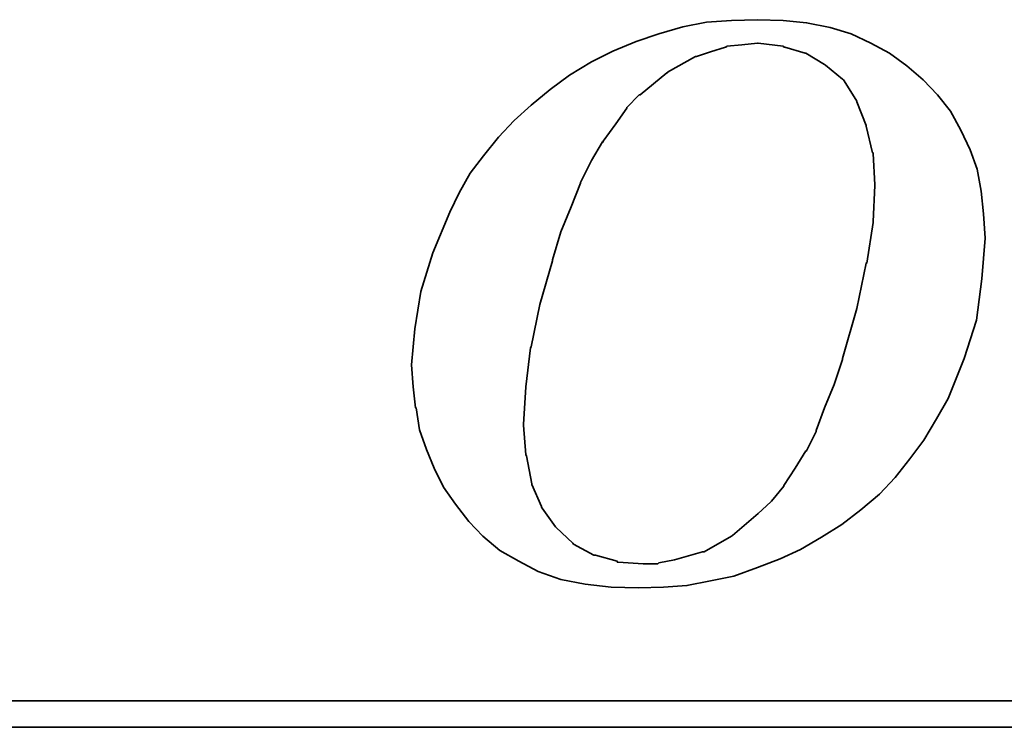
# Model space of a CAD drawing. Extents: x 17 to 125, y 29 to 89.
# Tile 35 of 49: x 104.99 to 107.59, y 58.68 to 60.55. Entities that reach past the tile are written whole.
import ezdxf

# ---------------------------------------------------------------- set-up
doc = ezdxf.new("R2010")
doc.units = 0
doc.header["$MEASUREMENT"] = 0
doc.layers.add('DIM', color=4, linetype='CONTINUOUS')
doc.layers.add('layer 1', color=7, linetype='CONTINUOUS')

# ---------------------------------------------------------------- blocks, each defined once
blk = doc.blocks.new('TBI MOTION logo(完整正式版)')
at = {"layer": 'layer 1', "color": 22, "lineweight": 35}
for points, knots in [([(-11.34375, -6.98375), (-11.34375, -6.98375), (-10.91375, -7.43875), (-10.91375, -7.43875), (-10.91375, -7.43875), (-10.91375, -7.43875), (-10.38625, -7.87125), (-10.38625, -7.87125), (-10.38625, -7.87125), (-10.38625, -7.87125), (-9.81125, -8.20375), (-9.81125, -8.20375), (-9.81125, -8.20375), (-9.81125, -8.20375), (-9.21125, -8.51875), (-9.21125, -8.51875), (-9.21125, -8.51875), (-9.21125, -8.51875), (-8.51625, -8.75875), (-8.51625, -8.75875), (-8.51625, -8.75875), (-8.51625, -8.75875), (-7.77125, -8.90375), (-7.77125, -8.90375), (-7.77125, -8.90375), (-7.77125, -8.90375), (-6.97875, -8.99875), (-6.97875, -8.99875), (-6.97875, -8.99875), (-6.97875, -8.99875), (-6.14125, -9.02375), (-6.14125, -9.02375), (-6.14125, -9.02375), (-6.14125, -9.02375), (-5.37125, -8.99875), (-5.37125, -8.99875), (-5.37125, -8.99875), (-5.37125, -8.99875), (-4.65375, -8.94875), (-4.65375, -8.94875), (-4.65375, -8.94875), (-4.65375, -8.94875), (-3.93375, -8.80625), (-3.93375, -8.80625), (-3.93375, -8.80625), (-3.93375, -8.80625), (-3.21375, -8.66375), (-3.21375, -8.66375), (-3.21375, -8.66375), (-3.21375, -8.66375), (-2.49375, -8.39875), (-2.49375, -8.39875), (-2.49375, -8.39875), (-2.49375, -8.39875), (-1.79875, -8.13375), (-1.79875, -8.13375), (-1.79875, -8.13375), (-1.79875, -8.13375), (-1.17375, -7.84375), (-1.17375, -7.84375), (-1.17375, -7.84375), (-1.17375, -7.84375), (-0.52375, -7.46375), (-0.52375, -7.46375), (-0.52375, -7.46375), (-0.52375, -7.46375), (0.10124, -7.07875), (0.10124, -7.07875), (0.10124, -7.07875), (0.10124, -7.07875), (0.67625, -6.62375), (0.67625, -6.62375), (0.67625, -6.62375), (0.67625, -6.62375), (1.24874, -6.14375), (1.24874, -6.14375), (1.24874, -6.14375), (1.24874, -6.14375), (1.72874, -5.64125), (1.72874, -5.64125), (1.72874, -5.64125), (1.72874, -5.64125), (2.18624, -5.06375), (2.18624, -5.06375), (2.18624, -5.06375), (2.18624, -5.06375), (2.61625, -4.48874), (2.61625, -4.48874), (2.61625, -4.48874), (2.61625, -4.48874), (3.00125, -3.83874), (3.00125, -3.83874), (3.00125, -3.83874), (3.00125, -3.83874), (3.36124, -3.21374), (3.36124, -3.21374), (3.36124, -3.21374), (3.36124, -3.21374), (3.84374, -1.99125), (3.84374, -1.99125), (3.84374, -1.99125), (3.84374, -1.99125), (4.22625, -0.81875), (4.22625, -0.81875), (4.22625, -0.81875), (4.22625, -0.81875), (4.39125, 0.45624), (4.39125, 0.45624), (4.39125, 0.45624), (4.39125, 0.45624), (4.48874, 1.70124), (4.48874, 1.70124), (4.48874, 1.70124), (4.48874, 1.70124), (4.43874, 2.44625), (4.43874, 2.44625), (4.43874, 2.44625), (4.43874, 2.44625), (4.36874, 3.14125), (4.36874, 3.14125), (4.36874, 3.14125), (4.36874, 3.14125), (4.25125, 3.81125), (4.25125, 3.81125), (4.25125, 3.81125), (4.25125, 3.81125), (4.03124, 4.41125), (4.03124, 4.41125), (4.03124, 4.41125), (4.03124, 4.41125), (3.74374, 5.01125), (3.74374, 5.01125), (3.74374, 5.01125), (3.74374, 5.01125), (3.43124, 5.58875), (3.43124, 5.58875), (3.43124, 5.58875), (3.43124, 5.58875), (3.02625, 6.09125), (3.02625, 6.09125), (3.02625, 6.09125), (3.02625, 6.09125), (2.59374, 6.54875), (2.59374, 6.54875), (2.59374, 6.54875), (2.59374, 6.54875), (2.09124, 6.98125), (2.09124, 6.98125), (2.09124, 6.98125), (2.09124, 6.98125), (1.56124, 7.36625), (1.56124, 7.36625), (1.56124, 7.36625), (1.56124, 7.36625), (0.98624, 7.67625), (0.98624, 7.67625), (0.98624, 7.67625), (0.98624, 7.67625), (0.38624, 7.96375), (0.38624, 7.96375), (0.38624, 7.96375), (0.38624, 7.96375), (-0.25875, 8.15625), (-0.25875, 8.15625), (-0.25875, 8.15625), (-0.25875, 8.15625), (-0.98125, 8.30125), (-0.98125, 8.30125), (-0.98125, 8.30125), (-0.98125, 8.30125), (-1.70124, 8.37125), (-1.70124, 8.37125), (-1.70124, 8.37125), (-1.70124, 8.37125), (-2.49375, 8.39624), (-2.49375, 8.39624), (-2.49375, 8.39624), (-2.49375, 8.39624), (-3.28625, 8.37125), (-3.28625, 8.37125), (-3.28625, 8.37125), (-3.28625, 8.37125), (-4.05125, 8.32125), (-4.05125, 8.32125), (-4.05125, 8.32125), (-4.05125, 8.32125), (-4.77375, 8.18125), (-4.77375, 8.18125), (-4.77375, 8.18125), (-4.77375, 8.18125), (-5.51625, 7.96375), (-5.51625, 7.96375), (-5.51625, 7.96375), (-5.51625, 7.96375), (-6.21125, 7.72625), (-6.21125, 7.72625), (-6.21125, 7.72625), (-6.21125, 7.72625), (-6.92875, 7.43625), (-6.92875, 7.43625), (-6.92875, 7.43625), (-6.92875, 7.43625), (-7.57875, 7.10125), (-7.57875, 7.10125), (-7.57875, 7.10125), (-7.57875, 7.10125), (-8.24875, 6.69125), (-8.24875, 6.69125), (-8.24875, 6.69125), (-8.24875, 6.69125), (-8.84875, 6.26125), (-8.84875, 6.26125), (-8.84875, 6.26125), (-8.84875, 6.26125), (-9.42625, 5.78125), (-9.42625, 5.78125), (-9.42625, 5.78125), (-9.42625, 5.78125), (-9.95375, 5.30125), (-9.95375, 5.30125), (-9.95375, 5.30125), (-9.95375, 5.30125), (-10.43375, 4.79624), (-10.43375, 4.79624), (-10.43375, 4.79624), (-10.43375, 4.79624), (-10.88875, 4.22125), (-10.88875, 4.22125), (-10.88875, 4.22125), (-10.88875, 4.22125), (-11.29875, 3.69375), (-11.29875, 3.69375), (-11.29875, 3.69375), (-11.29875, 3.69375), (-11.63375, 3.09125), (-11.63375, 3.09125), (-11.63375, 3.09125), (-11.63375, 3.09125), (-11.91875, 2.49625), (-11.91875, 2.49625), (-11.91875, 2.49625), (-11.91875, 2.49625), (-12.44875, 1.24625), (-12.44875, 1.24625), (-12.44875, 1.24625), (-12.44875, 1.24625), (-12.80875, 0.06874), (-12.80875, 0.06874), (-12.80875, 0.06874), (-12.80875, 0.06874), (-12.99875, -1.07875), (-12.99875, -1.07875), (-12.99875, -1.07875), (-12.99875, -1.07875), (-13.09375, -2.18375), (-13.09375, -2.18375), (-13.09375, -2.18375), (-13.09375, -2.18375), (-13.04875, -2.85375), (-13.04875, -2.85375), (-13.04875, -2.85375), (-13.04875, -2.85375), (-12.97375, -3.50375), (-12.97375, -3.50375), (-12.97375, -3.50375), (-12.97375, -3.50375), (-12.95375, -3.50375), (-12.95375, -3.50375), (-12.95375, -3.50375), (-12.95375, -3.50375), (-12.85375, -4.17375), (-12.85375, -4.17375), (-12.85375, -4.17375), (-12.85375, -4.17375), (-12.63875, -4.77624), (-12.63875, -4.77624), (-12.63875, -4.77624), (-12.63875, -4.77624), (-12.39875, -5.35125), (-12.39875, -5.35125), (-12.39875, -5.35125), (-12.39875, -5.35125), (-12.11375, -5.92875), (-12.11375, -5.92875), (-12.11375, -5.92875), (-12.11375, -5.92875), (-11.75375, -6.45375), (-11.75375, -6.45375), (-11.75375, -6.45375), (-11.75375, -6.45375), (-11.34375, -6.98375), (-11.34375, -6.98375)], [0, 0, 0, 0, 0.01369863, 0.01369863, 0.01369863, 0.01369863, 0.02739726, 0.02739726, 0.02739726, 0.02739726, 0.04109589, 0.04109589, 0.04109589, 0.04109589, 0.05479452, 0.05479452, 0.05479452, 0.05479452, 0.06849315, 0.06849315, 0.06849315, 0.06849315, 0.08219178, 0.08219178, 0.08219178, 0.08219178, 0.09589041, 0.09589041, 0.09589041, 0.09589041, 0.10958904, 0.10958904, 0.10958904, 0.10958904, 0.12328767, 0.12328767, 0.12328767, 0.12328767, 0.1369863, 0.1369863, 0.1369863, 0.1369863, 0.15068493, 0.15068493, 0.15068493, 0.15068493, 0.16438356, 0.16438356, 0.16438356, 0.16438356, 0.17808219, 0.17808219, 0.17808219, 0.17808219, 0.19178082, 0.19178082, 0.19178082, 0.19178082, 0.20547945, 0.20547945, 0.20547945, 0.20547945, 0.21917808, 0.21917808, 0.21917808, 0.21917808, 0.23287671, 0.23287671, 0.23287671, 0.23287671, 0.24657534, 0.24657534, 0.24657534, 0.24657534, 0.26027397, 0.26027397, 0.26027397, 0.26027397, 0.2739726, 0.2739726, 0.2739726, 0.2739726, 0.28767123, 0.28767123, 0.28767123, 0.28767123, 0.30136986, 0.30136986, 0.30136986, 0.30136986, 0.31506849, 0.31506849, 0.31506849, 0.31506849, 0.32876712, 0.32876712, 0.32876712, 0.32876712, 0.34246575, 0.34246575, 0.34246575, 0.34246575, 0.35616438, 0.35616438, 0.35616438, 0.35616438, 0.36986301, 0.36986301, 0.36986301, 0.36986301, 0.38356164, 0.38356164, 0.38356164, 0.38356164, 0.39726027, 0.39726027, 0.39726027, 0.39726027, 0.4109589, 0.4109589, 0.4109589, 0.4109589, 0.42465753, 0.42465753, 0.42465753, 0.42465753, 0.43835616, 0.43835616, 0.43835616, 0.43835616, 0.45205479, 0.45205479, 0.45205479, 0.45205479, 0.46575342, 0.46575342, 0.46575342, 0.46575342, 0.47945205, 0.47945205, 0.47945205, 0.47945205, 0.49315068, 0.49315068, 0.49315068, 0.49315068, 0.50684932, 0.50684932, 0.50684932, 0.50684932, 0.52054795, 0.52054795, 0.52054795, 0.52054795, 0.53424658, 0.53424658, 0.53424658, 0.53424658, 0.54794521, 0.54794521, 0.54794521, 0.54794521, 0.56164384, 0.56164384, 0.56164384, 0.56164384, 0.57534247, 0.57534247, 0.57534247, 0.57534247, 0.5890411, 0.5890411, 0.5890411, 0.5890411, 0.60273973, 0.60273973, 0.60273973, 0.60273973, 0.61643836, 0.61643836, 0.61643836, 0.61643836, 0.63013699, 0.63013699, 0.63013699, 0.63013699, 0.64383562, 0.64383562, 0.64383562, 0.64383562, 0.65753425, 0.65753425, 0.65753425, 0.65753425, 0.67123288, 0.67123288, 0.67123288, 0.67123288, 0.68493151, 0.68493151, 0.68493151, 0.68493151, 0.69863014, 0.69863014, 0.69863014, 0.69863014, 0.71232877, 0.71232877, 0.71232877, 0.71232877, 0.7260274, 0.7260274, 0.7260274, 0.7260274, 0.73972603, 0.73972603, 0.73972603, 0.73972603, 0.75342466, 0.75342466, 0.75342466, 0.75342466, 0.76712329, 0.76712329, 0.76712329, 0.76712329, 0.78082192, 0.78082192, 0.78082192, 0.78082192, 0.79452055, 0.79452055, 0.79452055, 0.79452055, 0.80821918, 0.80821918, 0.80821918, 0.80821918, 0.82191781, 0.82191781, 0.82191781, 0.82191781, 0.83561644, 0.83561644, 0.83561644, 0.83561644, 0.84931507, 0.84931507, 0.84931507, 0.84931507, 0.8630137, 0.8630137, 0.8630137, 0.8630137, 0.87671233, 0.87671233, 0.87671233, 0.87671233, 0.89041096, 0.89041096, 0.89041096, 0.89041096, 0.90410959, 0.90410959, 0.90410959, 0.90410959, 0.91780822, 0.91780822, 0.91780822, 0.91780822, 0.93150685, 0.93150685, 0.93150685, 0.93150685, 0.94520548, 0.94520548, 0.94520548, 0.94520548, 0.95890411, 0.95890411, 0.95890411, 0.95890411, 0.97260274, 0.97260274, 0.97260274, 0.97260274, 0.98630137, 0.98630137, 0.98630137, 0.98630137, 1, 1, 1, 1]), ([(-8.77875, 1.03124), (-8.77875, 1.03124), (-8.51625, 1.89625), (-8.51625, 1.89625), (-8.51625, 1.89625), (-8.51625, 1.89625), (-8.20375, 2.66375), (-8.20375, 2.66375), (-8.20375, 2.66375), (-8.20375, 2.66375), (-7.91625, 3.38125), (-7.91625, 3.38125), (-7.91625, 3.38125), (-7.91625, 3.38125), (-7.91625, 3.40624), (-7.91625, 3.40624), (-7.91625, 3.40624), (-7.91625, 3.40624), (-7.57875, 4.07624), (-7.57875, 4.07624), (-7.57875, 4.07624), (-7.57875, 4.07624), (-7.24375, 4.65125), (-7.24375, 4.65125), (-7.24375, 4.65125), (-7.24375, 4.65125), (-7.21875, 4.65125), (-7.21875, 4.65125), (-7.21875, 4.65125), (-7.21875, 4.65125), (-7.21875, 4.67624), (-7.21875, 4.67624), (-7.21875, 4.67624), (-7.21875, 4.67624), (-6.83625, 5.20375), (-6.83625, 5.20375), (-6.83625, 5.20375), (-6.83625, 5.20375), (-6.49875, 5.68625), (-6.49875, 5.68625), (-6.49875, 5.68625), (-6.49875, 5.68625), (-6.49875, 5.70625), (-6.49875, 5.70625), (-6.49875, 5.70625), (-6.49875, 5.70625), (-6.11625, 6.09125), (-6.11625, 6.09125), (-6.11625, 6.09125), (-6.11625, 6.09125), (-6.09125, 6.09125), (-6.09125, 6.09125), (-6.09125, 6.09125), (-6.09125, 6.09125), (-5.27375, 6.76625), (-5.27375, 6.76625), (-5.27375, 6.76625), (-5.27375, 6.76625), (-5.24875, 6.76625), (-5.24875, 6.76625), (-5.24875, 6.76625), (-5.24875, 6.76625), (-5.24875, 6.78625), (-5.24875, 6.78625), (-5.24875, 6.78625), (-5.24875, 6.78625), (-4.38875, 7.26624), (-4.38875, 7.26624), (-4.38875, 7.26624), (-4.38875, 7.26624), (-4.36125, 7.26624), (-4.36125, 7.26624), (-4.36125, 7.26624), (-4.36125, 7.26624), (-3.93375, 7.41125), (-3.93375, 7.41125), (-3.93375, 7.41125), (-3.93375, 7.41125), (-3.47375, 7.55625), (-3.47375, 7.55625), (-3.47375, 7.55625), (-3.47375, 7.55625), (-3.45375, 7.55625), (-3.45375, 7.55625), (-3.45375, 7.55625), (-3.45375, 7.55625), (-3.42875, 7.58124), (-3.42875, 7.58124), (-3.42875, 7.58124), (-3.42875, 7.58124), (-2.97375, 7.62625), (-2.97375, 7.62625), (-2.97375, 7.62625), (-2.97375, 7.62625), (-2.49375, 7.67625), (-2.49375, 7.67625), (-2.49375, 7.67625), (-2.49375, 7.67625), (-2.46875, 7.67625), (-2.46875, 7.67625), (-2.46875, 7.67625), (-2.46875, 7.67625), (-1.70124, 7.58124), (-1.70124, 7.58124), (-1.70124, 7.58124), (-1.70124, 7.58124), (-1.67875, 7.55625), (-1.67875, 7.55625), (-1.67875, 7.55625), (-1.67875, 7.55625), (-1.65375, 7.55625), (-1.65375, 7.55625), (-1.65375, 7.55625), (-1.65375, 7.55625), (-1.03125, 7.36625), (-1.03125, 7.36625), (-1.03125, 7.36625), (-1.03125, 7.36625), (-1.00625, 7.36625), (-1.00625, 7.36625), (-1.00625, 7.36625), (-1.00625, 7.36625), (-0.43124, 7.02624), (-0.43124, 7.02624), (-0.43124, 7.02624), (-0.43124, 7.02624), (-0.40625, 7.00624), (-0.40625, 7.00624), (-0.40625, 7.00624), (-0.40625, 7.00624), (0.12124, 6.57124), (0.12124, 6.57124), (0.12124, 6.57124), (0.12124, 6.57124), (0.14624, 6.54875), (0.14624, 6.54875), (0.14624, 6.54875), (0.14624, 6.54875), (0.17124, 6.52375), (0.17124, 6.52375), (0.17124, 6.52375), (0.17124, 6.52375), (0.55625, 5.89875), (0.55625, 5.89875), (0.55625, 5.89875), (0.55625, 5.89875), (0.55625, 5.87625), (0.55625, 5.87625), (0.55625, 5.87625), (0.55625, 5.87625), (0.84124, 5.15625), (0.84124, 5.15625), (0.84124, 5.15625), (0.84124, 5.15625), (0.84124, 5.13125), (0.84124, 5.13125), (0.84124, 5.13125), (0.84124, 5.13125), (1.03624, 4.31875), (1.03624, 4.31875), (1.03624, 4.31875), (1.03624, 4.31875), (1.05624, 4.31875), (1.05624, 4.31875), (1.05624, 4.31875), (1.05624, 4.31875), (1.05624, 4.29125), (1.05624, 4.29125), (1.05624, 4.29125), (1.05624, 4.29125), (1.10625, 3.33125), (1.10625, 3.33125), (1.10625, 3.33125), (1.10625, 3.33125), (1.10625, 3.30875), (1.10625, 3.30875), (1.10625, 3.30875), (1.10625, 3.30875), (1.05624, 2.20624), (1.05624, 2.20624), (1.05624, 2.20624), (1.05624, 2.20624), (1.05624, 2.18124), (1.05624, 2.18124), (1.05624, 2.18124), (1.05624, 2.18124), (0.86624, 0.93624), (0.86624, 0.93624), (0.86624, 0.93624), (0.86624, 0.93624), (0.84124, 0.93624), (0.84124, 0.93624), (0.84124, 0.93624), (0.84124, 0.93624), (0.55625, -0.45874), (0.55625, -0.45874), (0.55625, -0.45874), (0.55625, -0.45874), (0.12124, -1.99125), (0.12124, -1.99125), (0.12124, -1.99125), (0.12124, -1.99125), (0.12124, -2.01874), (0.12124, -2.01874), (0.12124, -2.01874), (0.12124, -2.01874), (-0.13874, -2.78375), (-0.13874, -2.78375), (-0.13874, -2.78375), (-0.13874, -2.78375), (-0.43124, -3.50375), (-0.43124, -3.50375), (-0.43124, -3.50375), (-0.43124, -3.50375), (-0.69375, -4.19875), (-0.69375, -4.19875), (-0.69375, -4.19875), (-0.69375, -4.19875), (-0.69375, -4.22375), (-0.69375, -4.22375), (-0.69375, -4.22375), (-0.69375, -4.22375), (-0.98125, -4.82374), (-0.98125, -4.82374), (-0.98125, -4.82374), (-0.98125, -4.82374), (-1.00625, -4.82374), (-1.00625, -4.82374), (-1.00625, -4.82374), (-1.00625, -4.82374), (-1.33875, -5.35125), (-1.33875, -5.35125), (-1.33875, -5.35125), (-1.33875, -5.35125), (-1.67875, -5.87875), (-1.67875, -5.87875), (-1.67875, -5.87875), (-1.67875, -5.87875), (-1.67875, -5.90375), (-1.67875, -5.90375), (-1.67875, -5.90375), (-1.67875, -5.90375), (-2.05875, -6.35875), (-2.05875, -6.35875), (-2.05875, -6.35875), (-2.05875, -6.35875), (-2.08375, -6.38375), (-2.08375, -6.38375), (-2.08375, -6.38375), (-2.08375, -6.38375), (-2.46875, -6.74375), (-2.46875, -6.74375), (-2.46875, -6.74375), (-2.46875, -6.74375), (-3.25875, -7.41625), (-3.25875, -7.41625), (-3.25875, -7.41625), (-3.25875, -7.41625), (-3.28625, -7.43875), (-3.28625, -7.43875), (-3.28625, -7.43875), (-3.28625, -7.43875), (-4.12375, -7.91875), (-4.12375, -7.91875), (-4.12375, -7.91875), (-4.12375, -7.91875), (-4.14875, -7.91875), (-4.14875, -7.91875), (-4.14875, -7.91875), (-4.14875, -7.91875), (-4.17125, -7.91875), (-4.17125, -7.91875), (-4.17125, -7.91875), (-4.17125, -7.91875), (-5.03375, -8.15875), (-5.03375, -8.15875), (-5.03375, -8.15875), (-5.03375, -8.15875), (-5.51625, -8.25625), (-5.51625, -8.25625), (-5.51625, -8.25625), (-5.51625, -8.25625), (-5.54125, -8.27875), (-5.54125, -8.27875), (-5.54125, -8.27875), (-5.54125, -8.27875), (-5.56375, -8.27875), (-5.56375, -8.27875), (-5.56375, -8.27875), (-5.56375, -8.27875), (-5.99625, -8.27875), (-5.99625, -8.27875), (-5.99625, -8.27875), (-5.99625, -8.27875), (-6.76375, -8.23125), (-6.76375, -8.23125), (-6.76375, -8.23125), (-6.76375, -8.23125), (-6.78875, -8.23125), (-6.78875, -8.23125), (-6.78875, -8.23125), (-6.78875, -8.23125), (-6.78875, -8.20375), (-6.78875, -8.20375), (-6.78875, -8.20375), (-6.78875, -8.20375), (-7.45875, -8.01375), (-7.45875, -8.01375), (-7.45875, -8.01375), (-7.45875, -8.01375), (-7.48375, -8.01375), (-7.48375, -8.01375), (-7.48375, -8.01375), (-7.48375, -8.01375), (-7.50875, -8.01375), (-7.50875, -8.01375), (-7.50875, -8.01375), (-7.50875, -8.01375), (-8.13125, -7.67875), (-8.13125, -7.67875), (-8.13125, -7.67875), (-8.13125, -7.67875), (-8.15625, -7.65375), (-8.15625, -7.65375), (-8.15625, -7.65375), (-8.15625, -7.65375), (-8.65875, -7.17375), (-8.65875, -7.17375), (-8.65875, -7.17375), (-8.65875, -7.17375), (-8.68375, -7.14875), (-8.68375, -7.14875), (-8.68375, -7.14875), (-8.68375, -7.14875), (-9.08875, -6.57375), (-9.08875, -6.57375), (-9.08875, -6.57375), (-9.08875, -6.57375), (-9.11375, -6.54875), (-9.11375, -6.54875), (-9.11375, -6.54875), (-9.11375, -6.54875), (-9.11375, -6.52875), (-9.11375, -6.52875), (-9.11375, -6.52875), (-9.11375, -6.52875), (-9.40375, -5.85375), (-9.40375, -5.85375), (-9.40375, -5.85375), (-9.40375, -5.85375), (-9.40375, -5.82875), (-9.40375, -5.82875), (-9.40375, -5.82875), (-9.40375, -5.82875), (-9.56875, -4.96875), (-9.56875, -4.96875), (-9.56875, -4.96875), (-9.56875, -4.96875), (-9.59375, -4.94375), (-9.59375, -4.94375), (-9.59375, -4.94375), (-9.59375, -4.94375), (-9.66375, -4.03375), (-9.66375, -4.03375), (-9.66375, -4.03375), (-9.66375, -4.03375), (-9.66375, -4.00875), (-9.66375, -4.00875), (-9.66375, -4.00875), (-9.66375, -4.00875), (-9.59375, -2.85375), (-9.59375, -2.85375), (-9.59375, -2.85375), (-9.59375, -2.85375), (-9.45125, -1.65875), (-9.45125, -1.65875), (-9.45125, -1.65875), (-9.45125, -1.65875), (-9.42625, -1.63375), (-9.42625, -1.63375), (-9.42625, -1.63375), (-9.42625, -1.63375), (-9.16125, -0.33875), (-9.16125, -0.33875), (-9.16125, -0.33875), (-9.16125, -0.33875), (-8.77875, 1.00624), (-8.77875, 1.00624), (-8.77875, 1.00624), (-8.77875, 1.00624), (-8.77875, 1.03124), (-8.77875, 1.03124)], [0, 0, 0, 0, 0.01020408, 0.01020408, 0.01020408, 0.01020408, 0.02040816, 0.02040816, 0.02040816, 0.02040816, 0.03061224, 0.03061224, 0.03061224, 0.03061224, 0.04081633, 0.04081633, 0.04081633, 0.04081633, 0.05102041, 0.05102041, 0.05102041, 0.05102041, 0.06122449, 0.06122449, 0.06122449, 0.06122449, 0.07142857, 0.07142857, 0.07142857, 0.07142857, 0.08163265, 0.08163265, 0.08163265, 0.08163265, 0.09183673, 0.09183673, 0.09183673, 0.09183673, 0.10204082, 0.10204082, 0.10204082, 0.10204082, 0.1122449, 0.1122449, 0.1122449, 0.1122449, 0.12244898, 0.12244898, 0.12244898, 0.12244898, 0.13265306, 0.13265306, 0.13265306, 0.13265306, 0.14285714, 0.14285714, 0.14285714, 0.14285714, 0.15306122, 0.15306122, 0.15306122, 0.15306122, 0.16326531, 0.16326531, 0.16326531, 0.16326531, 0.17346939, 0.17346939, 0.17346939, 0.17346939, 0.18367347, 0.18367347, 0.18367347, 0.18367347, 0.19387755, 0.19387755, 0.19387755, 0.19387755, 0.20408163, 0.20408163, 0.20408163, 0.20408163, 0.21428571, 0.21428571, 0.21428571, 0.21428571, 0.2244898, 0.2244898, 0.2244898, 0.2244898, 0.23469388, 0.23469388, 0.23469388, 0.23469388, 0.24489796, 0.24489796, 0.24489796, 0.24489796, 0.25510204, 0.25510204, 0.25510204, 0.25510204, 0.26530612, 0.26530612, 0.26530612, 0.26530612, 0.2755102, 0.2755102, 0.2755102, 0.2755102, 0.28571429, 0.28571429, 0.28571429, 0.28571429, 0.29591837, 0.29591837, 0.29591837, 0.29591837, 0.30612245, 0.30612245, 0.30612245, 0.30612245, 0.31632653, 0.31632653, 0.31632653, 0.31632653, 0.32653061, 0.32653061, 0.32653061, 0.32653061, 0.33673469, 0.33673469, 0.33673469, 0.33673469, 0.34693878, 0.34693878, 0.34693878, 0.34693878, 0.35714286, 0.35714286, 0.35714286, 0.35714286, 0.36734694, 0.36734694, 0.36734694, 0.36734694, 0.37755102, 0.37755102, 0.37755102, 0.37755102, 0.3877551, 0.3877551, 0.3877551, 0.3877551, 0.39795918, 0.39795918, 0.39795918, 0.39795918, 0.40816327, 0.40816327, 0.40816327, 0.40816327, 0.41836735, 0.41836735, 0.41836735, 0.41836735, 0.42857143, 0.42857143, 0.42857143, 0.42857143, 0.43877551, 0.43877551, 0.43877551, 0.43877551, 0.44897959, 0.44897959, 0.44897959, 0.44897959, 0.45918367, 0.45918367, 0.45918367, 0.45918367, 0.46938776, 0.46938776, 0.46938776, 0.46938776, 0.47959184, 0.47959184, 0.47959184, 0.47959184, 0.48979592, 0.48979592, 0.48979592, 0.48979592, 0.5, 0.5, 0.5, 0.5, 0.51020408, 0.51020408, 0.51020408, 0.51020408, 0.52040816, 0.52040816, 0.52040816, 0.52040816, 0.53061224, 0.53061224, 0.53061224, 0.53061224, 0.54081633, 0.54081633, 0.54081633, 0.54081633, 0.55102041, 0.55102041, 0.55102041, 0.55102041, 0.56122449, 0.56122449, 0.56122449, 0.56122449, 0.57142857, 0.57142857, 0.57142857, 0.57142857, 0.58163265, 0.58163265, 0.58163265, 0.58163265, 0.59183673, 0.59183673, 0.59183673, 0.59183673, 0.60204082, 0.60204082, 0.60204082, 0.60204082, 0.6122449, 0.6122449, 0.6122449, 0.6122449, 0.62244898, 0.62244898, 0.62244898, 0.62244898, 0.63265306, 0.63265306, 0.63265306, 0.63265306, 0.64285714, 0.64285714, 0.64285714, 0.64285714, 0.65306122, 0.65306122, 0.65306122, 0.65306122, 0.66326531, 0.66326531, 0.66326531, 0.66326531, 0.67346939, 0.67346939, 0.67346939, 0.67346939, 0.68367347, 0.68367347, 0.68367347, 0.68367347, 0.69387755, 0.69387755, 0.69387755, 0.69387755, 0.70408163, 0.70408163, 0.70408163, 0.70408163, 0.71428571, 0.71428571, 0.71428571, 0.71428571, 0.7244898, 0.7244898, 0.7244898, 0.7244898, 0.73469388, 0.73469388, 0.73469388, 0.73469388, 0.74489796, 0.74489796, 0.74489796, 0.74489796, 0.75510204, 0.75510204, 0.75510204, 0.75510204, 0.76530612, 0.76530612, 0.76530612, 0.76530612, 0.7755102, 0.7755102, 0.7755102, 0.7755102, 0.78571429, 0.78571429, 0.78571429, 0.78571429, 0.79591837, 0.79591837, 0.79591837, 0.79591837, 0.80612245, 0.80612245, 0.80612245, 0.80612245, 0.81632653, 0.81632653, 0.81632653, 0.81632653, 0.82653061, 0.82653061, 0.82653061, 0.82653061, 0.83673469, 0.83673469, 0.83673469, 0.83673469, 0.84693878, 0.84693878, 0.84693878, 0.84693878, 0.85714286, 0.85714286, 0.85714286, 0.85714286, 0.86734694, 0.86734694, 0.86734694, 0.86734694, 0.87755102, 0.87755102, 0.87755102, 0.87755102, 0.8877551, 0.8877551, 0.8877551, 0.8877551, 0.89795918, 0.89795918, 0.89795918, 0.89795918, 0.90816327, 0.90816327, 0.90816327, 0.90816327, 0.91836735, 0.91836735, 0.91836735, 0.91836735, 0.92857143, 0.92857143, 0.92857143, 0.92857143, 0.93877551, 0.93877551, 0.93877551, 0.93877551, 0.94897959, 0.94897959, 0.94897959, 0.94897959, 0.95918367, 0.95918367, 0.95918367, 0.95918367, 0.96938776, 0.96938776, 0.96938776, 0.96938776, 0.97959184, 0.97959184, 0.97959184, 0.97959184, 0.98979592, 0.98979592, 0.98979592, 0.98979592, 1, 1, 1, 1]), ([(75.90875, -9.47875), (75.90875, -9.47875), (75.90875, -12.28625), (75.90875, -12.28625), (75.90875, -12.28625), (75.90875, -12.28625), (75.90875, -12.47875), (75.90875, -12.47875), (75.90875, -12.47875), (75.90875, -12.47875), (75.71625, -12.47875), (75.71625, -12.47875), (75.71625, -12.47875), (75.71625, -12.47875), (-88.32875, -12.47875), (-88.32875, -12.47875), (-88.32875, -12.47875), (-88.32875, -12.47875), (-88.32875, -13.29375), (-88.32875, -13.29375), (-88.32875, -13.29375), (-88.32875, -13.29375), (82.89125, -13.29375), (82.89125, -13.29375), (82.89125, -13.29375), (82.89125, -13.29375), (75.90875, -9.47875), (75.90875, -9.47875)], [0, 0, 0, 0, 0.14285714, 0.14285714, 0.14285714, 0.14285714, 0.28571429, 0.28571429, 0.28571429, 0.28571429, 0.42857143, 0.42857143, 0.42857143, 0.42857143, 0.57142857, 0.57142857, 0.57142857, 0.57142857, 0.71428571, 0.71428571, 0.71428571, 0.71428571, 0.85714286, 0.85714286, 0.85714286, 0.85714286, 1, 1, 1, 1])]:
    blk.add_open_spline(points, degree=3, knots=knots, dxfattribs=at)

msp = doc.modelspace()

# ---------------------------------------------------------------- block references
at = {"layer": 'DIM', "color": 7, "xscale": 0.0862005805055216, "yscale": 0.0862005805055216, "zscale": 0.0862005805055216}
msp.add_blockref('TBI MOTION logo(完整正式版)', (107.1541, 59.8305), dxfattribs=at)

doc.saveas('drawing.dxf')
